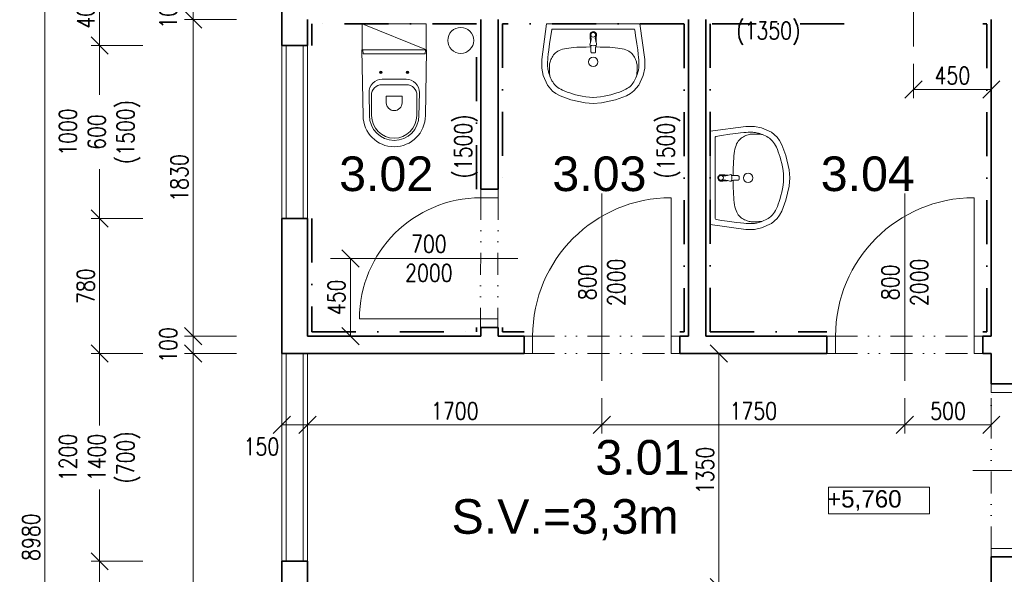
# Model space of a CAD drawing. Header units: millimetres. Extents: x -485339 to 286898, y -1189934 to 1602269.
# Tile 145 of 230: x -76119 to -70430, y -689174 to -685970. Entities that reach past the tile are written whole.
import ezdxf

# ---------------------------------------------------------------- set-up
doc = ezdxf.new("R2010")
doc.units = ezdxf.units.MM
doc.header["$LTSCALE"] = 10
doc.linetypes.add('DASHDOT', pattern=[25.4, 12.7, -6.35, 0, -6.35])
doc.linetypes.add('DĚLICÍ2', pattern=[15.875, 6.35, -3.175, 0, -3.175, 0, -3.175])
doc.layers.get('Defpoints').update_dxf_attribs({"lineweight": 0})
for name, color, linetype, lineweight, true_color in [('BOUR_DVEŘE', 7, 'Continuous', 18, 0x4ccd32), ('BOUR_ker.obklad', 7, 'DASHDOT', 35, 0x4ccd32), ('BOUR_zařizováky', 7, 'Continuous', 18, 0x4ccd32), ('BOURÁNÍ_POPIS', 7, 'Continuous', 18, 0x4ccd32)]:
    doc.layers.add(name, color=color, linetype=linetype, lineweight=lineweight, true_color=true_color)
for name, color, linetype, lineweight in [('St__otvory_dveře', 40, 'Continuous', 18), ('St_kóty', 132, 'Continuous', 18), ('St_otvory_okna', 40, 'Continuous', 18), ('St_plocha_místnosti', 250, 'Continuous', 18), ('St_popis_otvory', 40, 'Continuous', 18), ('St_zařizovací předměty', 252, 'Continuous', 18), ('St_čáry_obrys', 5, 'Continuous', 35), ('St_čáry_plné', 250, 'Continuous', 18), ('ZTI_ST_kanalda', 234, 'Continuous', 18)]:
    doc.layers.add(name, color=color, linetype=linetype, lineweight=lineweight)
doc.styles.add('1_50', font='arial.ttf', dxfattribs={"height": 100})
doc.styles.add('Andy', font='arial.ttf')
doc.styles.get("Standard").update_dxf_attribs({"font": 'simplex.shx', "width": 0.8})
doc.dimstyles.new('stavebníM50 vnitřní', dxfattribs={"dimtxt": 100, "dimasz": 100, "dimexe": 50, "dimexo": 100, "dimgap": 30, "dimtad": 1, "dimdec": 0, "dimtxsty": 'Standard', "dimblk": 'OBLIQUE', "dimcen": 2.5, "dimclrd": 256, "dimclre": 256, "dimclrt": 256, "dimadec": 0, "dimazin": 0, "dimtfac": 1, "dimtdec": 0, "dimtmove": 2, "dimatfit": 2, "dimldrblk": 'OBLIQUE', "dimfxl": 250, "dimfxlon": 1, "dimlwd": -1, "dimlwe": -1, "dimarcsym": 0})

# ---------------------------------------------------------------- blocks, each defined once
blk = doc.blocks.new('G$CC1796412')
at = {"layer": 'St__otvory_dveře', "color": 0, "ltscale": 2}
blk.add_lwpolyline([(850, 0.8), (850, 800.8)], dxfattribs=at)
at = {"layer": 'St__otvory_dveře', "ltscale": 2}
for points in [[(50, 0), (0, 0), (0, -100), (50, -100)], [(900, 0.8), (850, 0.8), (850, -99.2), (900, -99.2)]]:
    blk.add_lwpolyline(points, close=True, dxfattribs=at)
at = {"layer": 'St__otvory_dveře', "linetype": 'DĚLICÍ2', "ltscale": 2}
for points in [[(50, 0), (850, 0.8)], [(50, -100), (850, -99.2)]]:
    blk.add_lwpolyline(points, dxfattribs=at)
at = {"layer": 'St__otvory_dveře', "color": 0, "ltscale": 2}
blk.add_arc((850, 0.8), 800, 90, 180, dxfattribs=at)
blk = doc.blocks.new('G$CB4A84410')
at = {"layer": 'St__otvory_dveře', "ltscale": 2}
for points in [[(100, -50), (100, 0), (0, 0), (0, -50)], [(100.8, -800), (100.8, -750), (0.8, -750), (0.8, -800)]]:
    blk.add_lwpolyline(points, close=True, dxfattribs=at)
at = {"layer": 'St__otvory_dveře', "linetype": 'DĚLICÍ2', "ltscale": 2}
for points in [[(0, -50), (0.8, -750)], [(100, -50), (100.8, -750)]]:
    blk.add_lwpolyline(points, dxfattribs=at)
at = {"layer": 'St__otvory_dveře', "color": 0, "ltscale": 2}
blk.add_lwpolyline([(100.8, -750), (800.8, -750)], dxfattribs=at)
blk.add_arc((100.8, -750), 700, 0, 90, dxfattribs=at)
blk = doc.blocks.new('19252405')
at = {"color": 0}
for p, q in [((-297.4, 289), (-354.4, 263.7)), ((-256, 297.9), (-297.4, 289)), ((-205.9, 297.8), (-256, 297.9)), ((-0.1, 270), (-205.9, 297.8)), ((-387.8, 235.1), (-402, 215.6)), ((-354.4, 263.7), (-387.8, 235.1)), ((-342.8, 229.3), (-349.3, 224.2)), ((-335.7, 234), (-342.8, 229.3)), ((-328.1, 238.5), (-335.7, 234)), ((-319.9, 242.7), (-328.1, 238.5)), ((-311.4, 246.6), (-319.9, 242.7)), ((-303, 250), (-311.4, 246.6)), ((-294.7, 253.1), (-303, 250)), ((-296.5, 251), (-303, 250)), ((-289.1, 251.8), (-296.5, 251)), ((-287, 255.6), (-294.7, 253.1)), ((-281, 252.4), (-289.1, 251.8)), ((-279.9, 257.7), (-287, 255.6)), ((-272.6, 252.9), (-281, 252.4)), ((-273.6, 259.4), (-279.9, 257.7)), ((-267.9, 260.7), (-273.6, 259.4)), ((-264.3, 253.2), (-272.6, 252.9)), ((-262.5, 261.7), (-267.9, 260.7)), ((-256.6, 253.4), (-264.3, 253.2)), ((-257.4, 262.5), (-262.5, 261.7)), ((-252.3, 263.1), (-257.4, 262.5)), ((-249.5, 253.4), (-256.6, 253.4)), ((-247.3, 263.5), (-252.3, 263.1)), ((-243.2, 253.2), (-249.5, 253.4)), ((-242, 263.9), (-247.3, 263.5)), ((-237.2, 252.7), (-243.2, 253.2)), ((-236, 264), (-242, 263.9)), ((-231.5, 252), (-237.2, 252.7)), ((-228.7, 263.9), (-236, 264)), ((-225.7, 250.8), (-231.5, 252)), ((-219.5, 263.5), (-228.7, 263.9)), ((-219.7, 249.3), (-225.7, 250.8)), ((-213.4, 247.2), (-219.7, 249.3)), ((-208.3, 262.9), (-219.5, 263.5)), ((-206.7, 244.7), (-213.4, 247.2)), ((-194.3, 261.8), (-208.3, 262.9)), ((-199.8, 241.7), (-206.7, 244.7)), ((-192.9, 238.2), (-199.8, 241.7)), ((-175.7, 260), (-194.3, 261.8)), ((-186.2, 234.2), (-192.9, 238.2)), ((-179.7, 229.6), (-186.2, 234.2)), ((-173.6, 224.5), (-179.7, 229.6)), ((-149.9, 256.8), (-175.7, 260)), ((-114.5, 252), (-149.9, 256.8)), ((-67.2, 245), (-114.5, 252)), ((-34.3, 239.9), (-67.2, 245)), ((-30.1, 235), (-29.9, -235)), ((-0.1, 270), (0.1, -270)), ((-415, 191.7), (-438, 129.3)), ((-402, 215.6), (-415, 191.7)), ((-383.4, 176.7), (-388.8, 164.5)), ((-377.9, 187.5), (-383.4, 176.7)), ((-372.4, 197), (-377.9, 187.5)), ((-366.9, 205.2), (-372.4, 197)), ((-361.2, 212.3), (-366.9, 205.2)), ((-355.4, 218.6), (-361.2, 212.3)), ((-349.3, 224.2), (-355.4, 218.6)), ((-168, 218.8), (-173.6, 224.5)), ((-162.7, 212.4), (-168, 218.8)), ((-158, 205.2), (-162.7, 212.4)), ((-153.7, 197.1), (-158, 205.2)), ((-149.9, 188), (-153.7, 197.1)), ((-146.7, 177.9), (-149.9, 188)), ((-143.9, 166.8), (-146.7, 177.9)), ((-438, 129.3), (-456.2, 47.3)), ((-404.5, 119.4), (-409.5, 101.6)), ((-399.3, 135.8), (-404.5, 119.4)), ((-394.1, 150.9), (-399.3, 135.8)), ((-388.8, 164.5), (-394.1, 150.9)), ((-141.5, 154.5), (-143.9, 166.8)), ((-139.5, 141.3), (-141.5, 154.5)), ((-137.9, 127), (-139.5, 141.3)), ((-136.6, 111.6), (-137.9, 127)), ((-418.2, 63.2), (-421.5, 42.6)), ((-414.2, 82.9), (-418.2, 63.2)), ((-409.5, 101.6), (-414.2, 82.9)), ((-135.5, 95.2), (-136.6, 111.6)), ((-134.7, 77.8), (-135.5, 95.2)), ((-134.1, 59.5), (-134.7, 77.8)), ((-133.8, 40.3), (-134.1, 59.5)), ((-456.2, 47.3), (-460, -0.1)), ((-423.8, 21.2), (-425.1, -1.9)), ((-423.8, -21.5), (-425.1, 1.7)), ((-421.5, 42.6), (-423.8, 21.2)), ((-167.6, 4.8), (-167.7, 2.2)), ((-167.7, 2.2), (-167.7, 0)), ((-167.5, 6.7), (-167.6, 4.8)), ((-167.4, 8), (-167.5, 6.7)), ((-167.2, 9), (-167.4, 8)), ((-167, 9.6), (-167.2, 9)), ((-166.7, 10.2), (-167, 9.6)), ((-166.5, 10.7), (-166.7, 10.2)), ((-166.2, 11.1), (-166.5, 10.7)), ((-165.8, 11.4), (-166.2, 11.1)), ((-165.5, 11.7), (-165.8, 11.4)), ((-165.1, 11.9), (-165.5, 11.7)), ((-164.7, 12.1), (-165.1, 11.9)), ((-164.2, 12.3), (-164.7, 12.1)), ((-163.7, 12.5), (-164.2, 12.3)), ((-163.2, 12.6), (-163.7, 12.5)), ((-162.5, 12.7), (-163.2, 12.6)), ((-161.8, 12.9), (-162.5, 12.7)), ((-160.9, 13), (-161.8, 12.9)), ((-159.9, 13), (-160.9, 13)), ((-158.7, 13.1), (-159.9, 13)), ((-157.3, 13.2), (-158.7, 13.1)), ((-155.5, 13.3), (-157.3, 13.2)), ((-153.4, 13.3), (-155.5, 13.3)), ((-150.9, 13.4), (-153.4, 13.3)), ((-148.1, 13.5), (-150.9, 13.4)), ((-145, 13.6), (-148.1, 13.5)), ((-141.7, 13.6), (-145, 13.6)), ((-138.2, 13.8), (-141.7, 13.6)), ((-134.6, 13.9), (-138.2, 13.8)), ((-131.1, 14), (-134.6, 13.9)), ((-133.5, 20.5), (-133.8, 40.3)), ((-133.5, 13.9), (-133.5, 20.5)), ((-127.5, 14.2), (-131.1, 14)), ((-124.2, 14.4), (-127.5, 14.2)), ((-125.2, 8.9), (-125.9, 0)), ((-124.7, 12.6), (-125.2, 8.9)), ((-123.5, 16.6), (-124.7, 12.6)), ((-122.5, 18), (-123.5, 16.6)), ((-120.2, 19), (-122.5, 18)), ((-113.5, 18.2), (-120.2, 19)), ((-100.4, 14.6), (-113.5, 18.2)), ((-101.7, 15.8), (-104.1, 15.6)), ((-99.2, 15.9), (-101.7, 15.8)), ((-90.4, 12.4), (-100.4, 14.6)), ((-96.8, 16.1), (-99.2, 15.9)), ((-94.8, 16.2), (-96.8, 16.1)), ((-92.9, 16.4), (-94.8, 16.2)), ((-91.1, 16.5), (-92.9, 16.4)), ((-89.5, 16.6), (-91.1, 16.5)), ((-85, 11.7), (-90.4, 12.4)), ((-88, 16.7), (-89.5, 16.6)), ((-86.5, 16.8), (-88, 16.7)), ((-85, 16.9), (-86.5, 16.8)), ((-83.5, 17), (-85, 16.9)), ((-80.9, 12), (-85, 11.7)), ((-82, 17.1), (-83.5, 17)), ((-80.6, 17.2), (-82, 17.1)), ((-76.4, 13), (-80.9, 12)), ((-79.2, 17.3), (-80.6, 17.2)), ((-78, 17.4), (-79.2, 17.3)), ((-76.8, 17.5), (-78, 17.4)), ((-75.7, 17.5), (-76.8, 17.5)), ((-70.6, 14.3), (-76.4, 13)), ((-74.6, 17.6), (-75.7, 17.5)), ((-73.6, 17.7), (-74.6, 17.6)), ((-72.5, 17.8), (-73.6, 17.7)), ((-71.4, 17.8), (-72.5, 17.8)), ((-70.3, 17.9), (-71.4, 17.8)), ((-63.6, 15), (-70.6, 14.3)), ((-69, 17.9), (-70.3, 17.9)), ((-67.6, 18), (-69, 17.9)), ((-65.9, 18.1), (-67.6, 18)), ((-64, 18.1), (-65.9, 18.1)), ((-61.7, 18.2), (-64, 18.1)), ((-55.3, 16.9), (-55.3, 16.9)), ((-49.8, 12.9), (-49.8, 12.9)), ((-46.2, 7), (-46.2, 7)), ((-456.2, -47.5), (-460, -0.1)), ((-438, -129.6), (-456.2, -47.5)), ((-421.5, -42.8), (-423.8, -21.5)), ((-418.2, -63.4), (-421.5, -42.8)), ((-167.7, -2.3), (-167.7, 0)), ((-167.6, -4.9), (-167.7, -2.3)), ((-167.5, -6.8), (-167.6, -4.9)), ((-167.4, -8.1), (-167.5, -6.8)), ((-167.2, -9), (-167.4, -8.1)), ((-167, -9.7), (-167.2, -9)), ((-166.7, -10.3), (-167, -9.7)), ((-166.4, -10.8), (-166.7, -10.3)), ((-166.1, -11.2), (-166.4, -10.8)), ((-165.8, -11.5), (-166.1, -11.2)), ((-165.5, -11.8), (-165.8, -11.5)), ((-165.1, -12), (-165.5, -11.8)), ((-164.7, -12.2), (-165.1, -12)), ((-164.2, -12.4), (-164.7, -12.2)), ((-163.7, -12.6), (-164.2, -12.4)), ((-163.2, -12.7), (-163.7, -12.6)), ((-162.5, -12.8), (-163.2, -12.7)), ((-161.8, -12.9), (-162.5, -12.8)), ((-160.9, -13), (-161.8, -12.9)), ((-159.9, -13.1), (-160.9, -13)), ((-158.7, -13.2), (-159.9, -13.1)), ((-157.3, -13.3), (-158.7, -13.2)), ((-155.5, -13.3), (-157.3, -13.3)), ((-153.4, -13.4), (-155.5, -13.3)), ((-150.9, -13.5), (-153.4, -13.4)), ((-148.1, -13.5), (-150.9, -13.5)), ((-145, -13.6), (-148.1, -13.5)), ((-141.6, -13.7), (-145, -13.6)), ((-138.2, -13.8), (-141.6, -13.7)), ((-134.6, -13.9), (-138.2, -13.8)), ((-131, -14.1), (-134.6, -13.9)), ((-133.7, -40.4), (-134.1, -59.5)), ((-133.5, -20.5), (-133.7, -40.4)), ((-133.5, -14), (-133.5, -20.5)), ((-127.5, -14.3), (-131, -14.1)), ((-124.2, -14.4), (-127.5, -14.3)), ((-125.2, -8.9), (-125.9, 0)), ((-124.7, -12.6), (-125.2, -8.9)), ((-123.4, -16.6), (-124.7, -12.6)), ((-122.5, -18.1), (-123.4, -16.6)), ((-120.2, -19.1), (-122.5, -18.1)), ((-113.5, -18.2), (-120.2, -19.1)), ((-100.4, -14.7), (-113.5, -18.2)), ((-101.7, -15.8), (-104.1, -15.6)), ((-99.2, -16), (-101.7, -15.8)), ((-90.4, -12.4), (-100.4, -14.7)), ((-96.8, -16.1), (-99.2, -16)), ((-94.7, -16.3), (-96.8, -16.1)), ((-92.9, -16.4), (-94.7, -16.3)), ((-91.1, -16.5), (-92.9, -16.4)), ((-89.5, -16.6), (-91.1, -16.5)), ((-85, -11.7), (-90.4, -12.4)), ((-88, -16.7), (-89.5, -16.6)), ((-86.5, -16.8), (-88, -16.7)), ((-85, -16.9), (-86.5, -16.8)), ((-80.8, -12.1), (-85, -11.7)), ((-83.5, -17), (-85, -16.9)), ((-82, -17.1), (-83.5, -17)), ((-80.6, -17.2), (-82, -17.1)), ((-76.4, -13), (-80.8, -12.1)), ((-79.2, -17.3), (-80.6, -17.2)), ((-78, -17.4), (-79.2, -17.3)), ((-76.8, -17.5), (-78, -17.4)), ((-75.7, -17.6), (-76.8, -17.5)), ((-70.6, -14.3), (-76.4, -13)), ((-74.6, -17.7), (-75.7, -17.6)), ((-73.5, -17.7), (-74.6, -17.7)), ((-72.5, -17.8), (-73.5, -17.7)), ((-71.4, -17.9), (-72.5, -17.8)), ((-70.3, -17.9), (-71.4, -17.9)), ((-63.6, -15), (-70.6, -14.3)), ((-69, -18), (-70.3, -17.9)), ((-67.6, -18), (-69, -18)), ((-65.9, -18.1), (-67.6, -18)), ((-63.9, -18.2), (-65.9, -18.1)), ((-61.6, -18.2), (-63.9, -18.2)), ((-55.3, -16.9), (-55.3, -16.9)), ((-49.8, -12.9), (-49.8, -12.9)), ((-46.2, -7.1), (-46.2, -7.1)), ((-44.9, 0), (-44.9, 0)), ((-414.1, -83.1), (-418.2, -63.4)), ((-409.5, -101.8), (-414.1, -83.1)), ((-404.4, -119.5), (-409.5, -101.8)), ((-136.5, -111.6), (-137.8, -127)), ((-135.5, -95.2), (-136.5, -111.6)), ((-134.7, -77.8), (-135.5, -95.2)), ((-134.1, -59.5), (-134.7, -77.8)), ((-414.9, -191.9), (-438, -129.6)), ((-399.3, -136), (-404.4, -119.5)), ((-394, -151.1), (-399.3, -136)), ((-388.7, -164.7), (-394, -151.1)), ((-383.3, -176.9), (-388.7, -164.7)), ((-143.8, -166.8), (-146.6, -178)), ((-141.4, -154.6), (-143.8, -166.8)), ((-139.4, -141.4), (-141.4, -154.6)), ((-137.8, -127), (-139.4, -141.4)), ((-401.9, -215.8), (-414.9, -191.9)), ((-387.7, -235.3), (-401.9, -215.8)), ((-377.8, -187.7), (-383.3, -176.9)), ((-372.3, -197.1), (-377.8, -187.7)), ((-366.8, -205.3), (-372.3, -197.1)), ((-361.1, -212.5), (-366.8, -205.3)), ((-355.3, -218.8), (-361.1, -212.5)), ((-349.1, -224.4), (-355.3, -218.8)), ((-342.6, -229.5), (-349.1, -224.4)), ((-173.5, -224.6), (-179.6, -229.7)), ((-167.9, -218.9), (-173.5, -224.6)), ((-162.6, -212.5), (-167.9, -218.9)), ((-157.9, -205.2), (-162.6, -212.5)), ((-153.6, -197.1), (-157.9, -205.2)), ((-149.9, -188.1), (-153.6, -197.1)), ((-146.6, -178), (-149.9, -188.1)), ((-354.3, -263.9), (-387.7, -235.3)), ((-297.3, -289.2), (-354.3, -263.9)), ((-335.6, -234.2), (-342.6, -229.5)), ((-328, -238.7), (-335.6, -234.2)), ((-319.8, -242.9), (-328, -238.7)), ((-311.3, -246.7), (-319.8, -242.9)), ((-302.9, -250.2), (-311.3, -246.7)), ((-296.4, -251.1), (-302.9, -250.2)), ((-294.6, -253.2), (-302.9, -250.2)), ((-289, -251.9), (-296.4, -251.1)), ((-286.8, -255.8), (-294.6, -253.2)), ((-280.8, -252.6), (-289, -251.9)), ((-279.8, -257.9), (-286.8, -255.8)), ((-272.5, -253), (-280.8, -252.6)), ((-273.5, -259.5), (-279.8, -257.9)), ((-267.7, -260.8), (-273.5, -259.5)), ((-264.2, -253.4), (-272.5, -253)), ((-262.4, -261.8), (-267.7, -260.8)), ((-256.4, -253.5), (-264.2, -253.4)), ((-257.3, -262.6), (-262.4, -261.8)), ((-252.2, -263.2), (-257.3, -262.6)), ((-249.4, -253.5), (-256.4, -253.5)), ((-247.1, -263.7), (-252.2, -263.2)), ((-243, -253.3), (-249.4, -253.5)), ((-241.9, -264), (-247.1, -263.7)), ((-237.1, -252.9), (-243, -253.3)), ((-235.9, -264.1), (-241.9, -264)), ((-231.4, -252.1), (-237.1, -252.9)), ((-228.5, -264), (-235.9, -264.1)), ((-225.6, -250.9), (-231.4, -252.1)), ((-219.4, -263.7), (-228.5, -264)), ((-219.6, -249.4), (-225.6, -250.9)), ((-213.2, -247.3), (-219.6, -249.4)), ((-208.1, -263), (-219.4, -263.7)), ((-206.6, -244.8), (-213.2, -247.3)), ((-194.2, -261.9), (-208.1, -263)), ((-199.7, -241.8), (-206.6, -244.8)), ((0.1, -270), (-205.7, -297.9)), ((-192.8, -238.3), (-199.7, -241.8)), ((-175.6, -260), (-194.2, -261.9)), ((-186.1, -234.3), (-192.8, -238.3)), ((-179.6, -229.7), (-186.1, -234.3)), ((-149.8, -256.9), (-175.6, -260)), ((-114.4, -252.1), (-149.8, -256.9)), ((-67, -245.1), (-114.4, -252.1)), ((-34.2, -239.9), (-67, -245.1)), ((-255.9, -298), (-297.3, -289.2)), ((-205.7, -297.9), (-255.9, -298))]:
    blk.add_line(p, q, dxfattribs=at)
for centre, major_axis, start_param, end_param in [((-35.1, 235), (3.54, 3.54), 5.498034, 6.914051), ((-220, -0.1), (19.1, 19.1), 0.785398, 7.068583), ((-62.9, 0), (-9.75, 9.75), -0.785398, 5.497787), ((-62.9, 0), (10.6, 10.6), 3.881371, 7.115283), ((-61.7, 2.9), (-10.9, 10.9), -1.209553, -0.785152), ((-62.3, 1.5), (11.9, 11.9), 6.239989, 6.644428), ((-63.3, 0.6), (-12.9, 12.9), 4.290124, 4.669192), ((-64.8, 0), (-14, 14), 3.927237, 4.290124), ((-61.7, -2.9), (-10.9, 10.9), 2.356441, 2.780842), ((-62.3, -1.5), (11.9, 11.9), 4.351639, 4.756078), ((-63.3, -0.6), (-12.9, 12.9), 3.185282, 3.564351), ((-64.8, 0), (-14, 14), 3.564351, 3.927237), ((-34.9, -235), (-3.54, 3.54), 2.51122, 3.927237)]:
    blk.add_ellipse(centre, major_axis=major_axis, ratio=1, start_param=start_param, end_param=end_param, dxfattribs=at)
blk = doc.blocks.new('A$C013A1A01')
at = {"layer": 'St_zařizovací předměty', "color": 0}
for p, q in [((0, 560), (6.8, 176.7)), ((373.6, 560), (0, 560)), ((6.5, 560.1), (6.9, 537)), ((366.7, 537), (6.9, 537)), ((367.1, 560.1), (366.7, 537)), ((373.6, 560), (366.8, 176.7)), ((101.8, 430), (116.8, 430)), ((109.3, 437.5), (109.3, 422.5)), ((271.8, 430), (256.8, 430)), ((264.3, 437.5), (264.3, 422.5)), ((186.8, 358.5), (115.3, 358.5)), ((186.8, 390), (117.3, 390)), ((186.8, 390), (256.3, 390)), ((186.8, 358.5), (258.3, 358.5)), ((41.4, 312.6), (43.8, 177.4)), ((55.3, 298), (56.4, 177.6)), ((141.4, 291.1), (141.4, 254.2)), ((186.8, 292.1), (142.4, 292.1)), ((186.8, 292.1), (231.2, 292.1)), ((232.2, 291.1), (232.2, 254.2)), ((318.3, 298), (317.2, 177.6)), ((332.3, 312.6), (329.8, 177.4))]:
    blk.add_line(p, q, dxfattribs=at)
blk.add_lwpolyline([(1.8, 560), (371.8, 560), (371.8, 710), (1.8, 710)], close=True, dxfattribs=at)
blk.add_lwpolyline([(1.8, 710), (373.6, 560)], dxfattribs=at)
for centre in [(109.3, 430), (264.3, 430)]:
    blk.add_circle(centre, 7.5, dxfattribs=at)
for centre, radius, start, end in [((117.3, 314), 76, 90, 181.0487), ((115.3, 298.5), 60, 90, 180.5216), ((256.3, 314), 76, 358.9513, 90), ((258.3, 298.5), 60, 359.4784, 90), ((142.4, 291.1), 1, 90, 180), ((231.2, 291.1), 1, 0, 90), ((186.8, 254.2), 45.4, 180, 270), ((186.8, 254.2), 45.4, 270, 0), ((186.8, 180), 180, 180, 270), ((186.8, 180), 143, 180, 270), ((186.8, 180), 130.4, 180, 270), ((186.8, 180), 143, 270, 0), ((186.8, 180), 130.4, 270, 0), ((186.8, 180), 180, 270, 0)]:
    blk.add_arc(centre, radius, start, end, dxfattribs=at)
blk = doc.blocks.new('G$CD8DE4D11')
at = {"layer": 'St__otvory_dveře', "ltscale": 2}
for points in [[(-150, -50), (-150, 0), (0, 0), (0, -50)], [(-150.8, -1000), (-150.8, -950), (-0.8, -950), (-0.8, -1000)]]:
    blk.add_lwpolyline(points, close=True, dxfattribs=at)
at = {"layer": 'St__otvory_dveře', "linetype": 'DĚLICÍ2', "ltscale": 2}
for points in [[(-150, -50), (-150.8, -950)], [(0, -50), (-0.8, -950)]]:
    blk.add_lwpolyline(points, dxfattribs=at)
at = {"layer": 'St__otvory_dveře', "color": 0, "ltscale": 2}
blk.add_lwpolyline([(-150.8, -950), (-1050.8, -950)], dxfattribs=at)
blk.add_arc((-150.8, -950), 900, 90, 180, dxfattribs=at)
blk = doc.blocks.new('_OBLIQUE')
at = {"color": 0, "linetype": 'ByBlock'}
blk.add_line((-0.5, -0.5), (0.5, 0.5), dxfattribs=at)
blk = doc.blocks.new('*D5134')
at = {"layer": 'Defpoints', "color": 0}
for p in [(-74604.9, -685718.8), (-75656.6, -686118.8), (-74604.9, -686118.8)]:
    blk.add_point(p, dxfattribs=at)
at = {"layer": 'St_kóty'}
for p, q in [((-75406.6, -685718.8), (-75706.6, -685718.8)), ((-75656.6, -685718.8), (-75656.6, -686118.8)), ((-75406.6, -686118.8), (-75706.6, -686118.8))]:
    blk.add_line(p, q, dxfattribs=at)
at = {"layer": 'St_kóty', "linetype": 'ByBlock', "xscale": 100, "yscale": 100, "zscale": 100}
for p, rotation in [((-75656.6, -685718.8), 90), ((-75656.6, -686118.8), 270)]:
    blk.add_blockref('_OBLIQUE', p, dxfattribs=dict(at, rotation=rotation))
at = {"layer": 'St_kóty', "insert": (-75736.6, -685918.8), "char_height": 100, "attachment_point": 5, "rotation": 90}
blk.add_mtext('400', dxfattribs=at)
blk = doc.blocks.new('*D5136')
at = {"layer": 'Defpoints', "color": 0}
for p in [(-74604.9, -686118.8), (-75656.6, -687118.8), (-74604.9, -687118.8)]:
    blk.add_point(p, dxfattribs=at)
at = {"layer": 'St_kóty'}
for p, q in [((-75406.6, -686118.8), (-75706.6, -686118.8)), ((-75656.6, -686118.8), (-75656.6, -686404)), ((-75656.6, -687118.8), (-75656.6, -686833.6)), ((-75406.6, -687118.8), (-75706.6, -687118.8))]:
    blk.add_line(p, q, dxfattribs=at)
at = {"layer": 'St_kóty', "linetype": 'ByBlock', "xscale": 100, "yscale": 100, "zscale": 100}
for p, rotation in [((-75656.6, -686118.8), 90), ((-75656.6, -687118.8), 270)]:
    blk.add_blockref('_OBLIQUE', p, dxfattribs=dict(at, rotation=rotation))
at = {"layer": 'St_kóty', "insert": (-75656.6, -686618.8), "char_height": 100, "attachment_point": 5, "rotation": 90}
blk.add_mtext('1000\\P600\\P(1500)', dxfattribs=at)
blk = doc.blocks.new('*D5137')
at = {"layer": 'Defpoints', "color": 0}
for p in [(-74604.9, -687118.8), (-75656.6, -687898.8), (-74579.9, -687898.8)]:
    blk.add_point(p, dxfattribs=at)
at = {"layer": 'St_kóty'}
for p, q in [((-75406.6, -687118.8), (-75706.6, -687118.8)), ((-75656.6, -687118.8), (-75656.6, -687898.8)), ((-75406.6, -687898.8), (-75706.6, -687898.8))]:
    blk.add_line(p, q, dxfattribs=at)
at = {"layer": 'St_kóty', "linetype": 'ByBlock', "xscale": 100, "yscale": 100, "zscale": 100}
for p, rotation in [((-75656.6, -687118.8), 90), ((-75656.6, -687898.8), 270)]:
    blk.add_blockref('_OBLIQUE', p, dxfattribs=dict(at, rotation=rotation))
at = {"layer": 'St_kóty', "insert": (-75736.6, -687508.8), "char_height": 100, "attachment_point": 5, "rotation": 90}
blk.add_mtext('780', dxfattribs=at)
blk = doc.blocks.new('*D5138')
at = {"layer": 'Defpoints', "color": 0}
for p in [(-74579.9, -687898.8), (-75656.6, -689098.8), (-74604.9, -689098.8)]:
    blk.add_point(p, dxfattribs=at)
at = {"layer": 'St_kóty'}
for p, q in [((-75406.6, -687898.8), (-75706.6, -687898.8)), ((-75656.6, -687898.8), (-75656.6, -688314.5)), ((-75656.6, -689098.8), (-75656.6, -688683.1)), ((-75406.6, -689098.8), (-75706.6, -689098.8))]:
    blk.add_line(p, q, dxfattribs=at)
at = {"layer": 'St_kóty', "linetype": 'ByBlock', "xscale": 100, "yscale": 100, "zscale": 100}
for p, rotation in [((-75656.6, -687898.8), 90), ((-75656.6, -689098.8), 270)]:
    blk.add_blockref('_OBLIQUE', p, dxfattribs=dict(at, rotation=rotation))
at = {"layer": 'St_kóty', "insert": (-75656.6, -688498.8), "char_height": 100, "attachment_point": 5, "rotation": 90}
blk.add_mtext('1200\\P1400\\P(700)', dxfattribs=at)
blk = doc.blocks.new('*D5139')
at = {"layer": 'Defpoints', "color": 0}
for p in [(-74604.9, -689098.8), (-75656.6, -692449.2), (-74604.9, -692449.2)]:
    blk.add_point(p, dxfattribs=at)
at = {"layer": 'St_kóty'}
for p, q in [((-75406.6, -689098.8), (-75706.6, -689098.8)), ((-75656.6, -689098.8), (-75656.6, -692449.2)), ((-75406.6, -692449.2), (-75706.6, -692449.2))]:
    blk.add_line(p, q, dxfattribs=at)
at = {"layer": 'St_kóty', "linetype": 'ByBlock', "xscale": 100, "yscale": 100, "zscale": 100}
for p, rotation in [((-75656.6, -689098.8), 90), ((-75656.6, -692449.2), 270)]:
    blk.add_blockref('_OBLIQUE', p, dxfattribs=dict(at, rotation=rotation))
at = {"layer": 'St_kóty', "insert": (-75736.6, -690774), "char_height": 100, "attachment_point": 5, "rotation": 90}
blk.add_mtext('3350', dxfattribs=at)
blk = doc.blocks.new('*D5149')
at = {"layer": 'Defpoints', "color": 0}
for p in [(-70504.9, -685968.8), (-70954.9, -686125.3), (-70504.9, -686372.1)]:
    blk.add_point(p, dxfattribs=at)
at = {"layer": 'St_kóty'}
for p, q in [((-70504.9, -686122.1), (-70504.9, -686422.1)), ((-70954.9, -686225.3), (-70954.9, -686422.1)), ((-70954.9, -686372.1), (-70504.9, -686372.1))]:
    blk.add_line(p, q, dxfattribs=at)
at = {"layer": 'St_kóty', "linetype": 'ByBlock', "xscale": 100, "yscale": 100, "zscale": 100, "rotation": 180}
blk.add_blockref('_OBLIQUE', (-70954.9, -686372.1), dxfattribs=at)
at = {"layer": 'St_kóty', "linetype": 'ByBlock', "xscale": 100, "yscale": 100, "zscale": 100}
blk.add_blockref('_OBLIQUE', (-70504.9, -686372.1), dxfattribs=at)
at = {"layer": 'St_kóty', "insert": (-70729.9, -686292.1), "char_height": 100, "attachment_point": 5}
blk.add_mtext('450', dxfattribs=at)
blk = doc.blocks.new('*D5150')
at = {"layer": 'Defpoints', "color": 0}
for p in [(-74322.8, -687348.8), (-74322.8, -687798.8), (-74208.2, -687798.8)]:
    blk.add_point(p, dxfattribs=at)
at = {"layer": 'St_kóty'}
for p, q in [((-74222.8, -687348.8), (-74158.2, -687348.8)), ((-74208.2, -687348.8), (-74208.2, -687798.8)), ((-74222.8, -687798.8), (-74158.2, -687798.8))]:
    blk.add_line(p, q, dxfattribs=at)
at = {"layer": 'St_kóty', "linetype": 'ByBlock', "xscale": 100, "yscale": 100, "zscale": 100}
for p, rotation in [((-74208.2, -687348.8), 90), ((-74208.2, -687798.8), 270)]:
    blk.add_blockref('_OBLIQUE', p, dxfattribs=dict(at, rotation=rotation))
at = {"layer": 'St_kóty', "insert": (-74288.2, -687573.8), "char_height": 100, "attachment_point": 5, "rotation": 90}
blk.add_mtext('450', dxfattribs=at)
blk = doc.blocks.new('*D5151')
at = {"layer": 'Defpoints', "color": 0}
for p in [(-74604.9, -687898.8), (-74454.9, -687898.8), (-74454.9, -688310.3)]:
    blk.add_point(p, dxfattribs=at)
at = {"layer": 'St_kóty'}
for p, q in [((-74604.9, -688060.3), (-74604.9, -688360.3)), ((-74454.9, -688060.3), (-74454.9, -688360.3)), ((-74604.9, -688310.3), (-74454.9, -688310.3))]:
    blk.add_line(p, q, dxfattribs=at)
at = {"layer": 'St_kóty', "linetype": 'ByBlock', "xscale": 100, "yscale": 100, "zscale": 100, "rotation": 180}
blk.add_blockref('_OBLIQUE', (-74604.9, -688310.3), dxfattribs=at)
at = {"layer": 'St_kóty', "linetype": 'ByBlock', "xscale": 100, "yscale": 100, "zscale": 100}
blk.add_blockref('_OBLIQUE', (-74454.9, -688310.3), dxfattribs=at)
at = {"layer": 'St_kóty', "insert": (-74721.7, -688435.7), "char_height": 100, "attachment_point": 5}
blk.add_mtext('150', dxfattribs=at)
blk = doc.blocks.new('*D5152')
at = {"layer": 'Defpoints', "color": 0}
for p in [(-74454.9, -687898.8), (-72754.9, -688055.3), (-72754.9, -688310.3)]:
    blk.add_point(p, dxfattribs=at)
at = {"layer": 'St_kóty'}
for p, q in [((-74454.9, -688060.3), (-74454.9, -688360.3)), ((-72754.9, -688155.3), (-72754.9, -688360.3)), ((-74454.9, -688310.3), (-72754.9, -688310.3))]:
    blk.add_line(p, q, dxfattribs=at)
at = {"layer": 'St_kóty', "linetype": 'ByBlock', "xscale": 100, "yscale": 100, "zscale": 100, "rotation": 180}
blk.add_blockref('_OBLIQUE', (-74454.9, -688310.3), dxfattribs=at)
at = {"layer": 'St_kóty', "linetype": 'ByBlock', "xscale": 100, "yscale": 100, "zscale": 100}
blk.add_blockref('_OBLIQUE', (-72754.9, -688310.3), dxfattribs=at)
at = {"layer": 'St_kóty', "insert": (-73604.9, -688230.3), "char_height": 100, "attachment_point": 5}
blk.add_mtext('1700', dxfattribs=at)
blk = doc.blocks.new('*D5153')
at = {"layer": 'Defpoints', "color": 0}
for p in [(-72754.9, -688055.3), (-71004.9, -688055.3), (-71004.9, -688310.3)]:
    blk.add_point(p, dxfattribs=at)
at = {"layer": 'St_kóty'}
for p, q in [((-72754.9, -688155.3), (-72754.9, -688360.3)), ((-71004.9, -688155.3), (-71004.9, -688360.3)), ((-72754.9, -688310.3), (-71004.9, -688310.3))]:
    blk.add_line(p, q, dxfattribs=at)
at = {"layer": 'St_kóty', "linetype": 'ByBlock', "xscale": 100, "yscale": 100, "zscale": 100, "rotation": 180}
blk.add_blockref('_OBLIQUE', (-72754.9, -688310.3), dxfattribs=at)
at = {"layer": 'St_kóty', "linetype": 'ByBlock', "xscale": 100, "yscale": 100, "zscale": 100}
blk.add_blockref('_OBLIQUE', (-71004.9, -688310.3), dxfattribs=at)
at = {"layer": 'St_kóty', "insert": (-71879.9, -688230.3), "char_height": 100, "attachment_point": 5}
blk.add_mtext('1750', dxfattribs=at)
blk = doc.blocks.new('*D5154')
at = {"layer": 'Defpoints', "color": 0}
for p in [(-71004.9, -688055.3), (-70504.9, -688055.3), (-70504.9, -688310.3)]:
    blk.add_point(p, dxfattribs=at)
at = {"layer": 'St_kóty'}
for p, q in [((-71004.9, -688155.3), (-71004.9, -688360.3)), ((-70504.9, -688155.3), (-70504.9, -688360.3)), ((-71004.9, -688310.3), (-70504.9, -688310.3))]:
    blk.add_line(p, q, dxfattribs=at)
at = {"layer": 'St_kóty', "xscale": 100, "yscale": 100, "zscale": 100, "rotation": 180}
blk.add_blockref('_OBLIQUE', (-71004.9, -688310.3), dxfattribs=at)
at = {"layer": 'St_kóty', "xscale": 100, "yscale": 100, "zscale": 100}
blk.add_blockref('_OBLIQUE', (-70504.9, -688310.3), dxfattribs=at)
at = {"layer": 'St_kóty', "insert": (-70754.9, -688230.3), "char_height": 100, "attachment_point": 5}
blk.add_mtext('500', dxfattribs=at)
blk = doc.blocks.new('*D5157')
at = {"layer": 'Defpoints', "color": 0}
for p in [(-74454.9, -685868.8), (-75115.5, -685968.8), (-74454.9, -685968.8)]:
    blk.add_point(p, dxfattribs=at)
at = {"layer": 'St_kóty'}
for p, q in [((-74865.5, -685868.8), (-75165.5, -685868.8)), ((-75115.5, -685868.8), (-75115.5, -685968.8)), ((-74865.5, -685968.8), (-75165.5, -685968.8))]:
    blk.add_line(p, q, dxfattribs=at)
at = {"layer": 'St_kóty', "linetype": 'ByBlock', "xscale": 100, "yscale": 100, "zscale": 100}
for p, rotation in [((-75115.5, -685868.8), 90), ((-75115.5, -685968.8), 270)]:
    blk.add_blockref('_OBLIQUE', p, dxfattribs=dict(at, rotation=rotation))
at = {"layer": 'St_kóty', "insert": (-75260.5, -685918.8), "char_height": 100, "attachment_point": 5, "rotation": 90}
blk.add_mtext('100', dxfattribs=at)
blk = doc.blocks.new('*D5158')
at = {"layer": 'Defpoints', "color": 0}
for p in [(-74454.9, -685968.8), (-75115.5, -687798.8), (-74454.9, -687798.8)]:
    blk.add_point(p, dxfattribs=at)
at = {"layer": 'St_kóty'}
for p, q in [((-74865.5, -685968.8), (-75165.5, -685968.8)), ((-75115.5, -685968.8), (-75115.5, -687798.8)), ((-74865.5, -687798.8), (-75165.5, -687798.8))]:
    blk.add_line(p, q, dxfattribs=at)
at = {"layer": 'St_kóty', "linetype": 'ByBlock', "xscale": 100, "yscale": 100, "zscale": 100}
for p, rotation in [((-75115.5, -685968.8), 90), ((-75115.5, -687798.8), 270)]:
    blk.add_blockref('_OBLIQUE', p, dxfattribs=dict(at, rotation=rotation))
at = {"layer": 'St_kóty', "insert": (-75195.5, -686883.8), "char_height": 100, "attachment_point": 5, "rotation": 90}
blk.add_mtext('1830', dxfattribs=at)
blk = doc.blocks.new('*D5159')
at = {"layer": 'Defpoints', "color": 0}
for p in [(-74454.9, -687798.8), (-75115.5, -687898.8), (-74604.9, -687898.8)]:
    blk.add_point(p, dxfattribs=at)
at = {"layer": 'St_kóty'}
for p, q in [((-74865.5, -687798.8), (-75165.5, -687798.8)), ((-75115.5, -687798.8), (-75115.5, -687898.8)), ((-74865.5, -687898.8), (-75165.5, -687898.8))]:
    blk.add_line(p, q, dxfattribs=at)
at = {"layer": 'St_kóty', "linetype": 'ByBlock', "xscale": 100, "yscale": 100, "zscale": 100}
for p, rotation in [((-75115.5, -687798.8), 90), ((-75115.5, -687898.8), 270)]:
    blk.add_blockref('_OBLIQUE', p, dxfattribs=dict(at, rotation=rotation))
at = {"layer": 'St_kóty', "insert": (-75260.5, -687848.8), "char_height": 100, "attachment_point": 5, "rotation": 90}
blk.add_mtext('100', dxfattribs=at)
blk = doc.blocks.new('*D5160')
at = {"layer": 'Defpoints', "color": 0}
for p in [(-74604.9, -687898.8), (-75115.5, -693298.8), (-74454.9, -693298.8)]:
    blk.add_point(p, dxfattribs=at)
at = {"layer": 'St_kóty'}
for p, q in [((-74865.5, -687898.8), (-75165.5, -687898.8)), ((-75115.5, -687898.8), (-75115.5, -693298.8)), ((-74865.5, -693298.8), (-75165.5, -693298.8))]:
    blk.add_line(p, q, dxfattribs=at)
at = {"layer": 'St_kóty', "linetype": 'ByBlock', "xscale": 100, "yscale": 100, "zscale": 100}
for p, rotation in [((-75115.5, -687898.8), 90), ((-75115.5, -693298.8), 270)]:
    blk.add_blockref('_OBLIQUE', p, dxfattribs=dict(at, rotation=rotation))
at = {"layer": 'St_kóty', "insert": (-75195.5, -690598.8), "char_height": 100, "attachment_point": 5, "rotation": 90}
blk.add_mtext('5400', dxfattribs=at)
blk = doc.blocks.new('*D5162')
at = {"layer": 'Defpoints', "color": 0}
for p in [(-74604.9, -684468.8), (-75973, -693448.8), (-74604.9, -693448.8)]:
    blk.add_point(p, dxfattribs=at)
at = {"layer": 'St_kóty'}
for p, q in [((-75723, -684468.8), (-76023, -684468.8)), ((-75973, -684468.8), (-75973, -693448.8)), ((-75723, -693448.8), (-76023, -693448.8))]:
    blk.add_line(p, q, dxfattribs=at)
at = {"layer": 'St_kóty', "linetype": 'ByBlock', "xscale": 100, "yscale": 100, "zscale": 100}
for p, rotation in [((-75973, -684468.8), 90), ((-75973, -693448.8), 270)]:
    blk.add_blockref('_OBLIQUE', p, dxfattribs=dict(at, rotation=rotation))
at = {"layer": 'St_kóty', "insert": (-76053, -688958.8), "char_height": 100, "attachment_point": 5, "rotation": 90}
blk.add_mtext('8980', dxfattribs=at)
blk = doc.blocks.new('*D5168')
at = {"layer": 'Defpoints', "color": 0}
for p in [(-72078.4, -687898.8), (-71879.9, -687898.8), (-71854.9, -689248.8)]:
    blk.add_point(p, dxfattribs=at)
at = {"layer": 'St_kóty'}
for p, q in [((-71979.9, -687898.8), (-72128.4, -687898.8)), ((-72078.4, -689248.8), (-72078.4, -687898.8)), ((-71954.9, -689248.8), (-72128.4, -689248.8))]:
    blk.add_line(p, q, dxfattribs=at)
at = {"layer": 'St_kóty', "linetype": 'ByBlock', "xscale": 100, "yscale": 100, "zscale": 100}
for p, rotation in [((-72078.4, -687898.8), 90), ((-72078.4, -689248.8), 270)]:
    blk.add_blockref('_OBLIQUE', p, dxfattribs=dict(at, rotation=rotation))
at = {"layer": 'St_kóty', "insert": (-72158.4, -688573.8), "char_height": 100, "attachment_point": 5, "rotation": 90}
blk.add_mtext('1350', dxfattribs=at)

msp = doc.modelspace()

# ---------------------------------------------------------------- linework, layer by layer
at = {"layer": 'BOUR_ker.obklad', "ltscale": 2}
for points in [[(-73479.9, -686948.8), (-73479.9, -685993.8), (-74429.9, -685993.8), (-74429.9, -686118.8)], [(-72304.9, -687773.8), (-72279.9, -687773.8), (-72279.9, -685993.8), (-73329.9, -685993.8), (-73329.9, -686948.8)], [(-71354.9, -685993.8), (-72129.9, -685993.8), (-72129.9, -687773.8), (-71454.9, -687773.8)], [(-70554.9, -687773.8), (-70529.9, -687773.8), (-70529.9, -685993.8), (-70554.9, -685993.8)], [(-74429.9, -687118.8), (-74429.9, -687773.8), (-73479.9, -687773.8), (-73479.9, -687748.8)], [(-73329.9, -687748.8), (-73329.9, -687773.8), (-73204.9, -687773.8)]]:
    msp.add_lwpolyline(points, dxfattribs=at)
at = {"layer": 'St_kóty'}
msp.add_lwpolyline([(-71444.7, -688669.5), (-70861.4, -688669.5), (-70861.4, -688824.8), (-71444.7, -688824.8)], close=True, dxfattribs=at)
at = {"layer": 'St_otvory_okna', "ltscale": 2}
for points in [[(-74579.9, -687118.8), (-74579.9, -686118.8)], [(-74479.9, -687118.8), (-74479.9, -686118.8)], [(-74579.9, -689098.8), (-74579.9, -687898.8)], [(-74479.9, -689098.8), (-74479.9, -687898.8)]]:
    msp.add_lwpolyline(points, dxfattribs=at)
at = {"layer": 'St_popis_otvory'}
for points in [[(-70954.9, -686125.3), (-70954.9, -685044)], [(-72754.9, -688055.3), (-72754.9, -686974)], [(-71004.9, -688055.3), (-71004.9, -686974)], [(-74322.8, -687348.8), (-73241.5, -687348.8)], [(-70612.2, -688573.8), (-69530.9, -688573.8)]]:
    msp.add_lwpolyline(points, dxfattribs=at)
at = {"layer": 'St_čáry_obrys', "ltscale": 2}
for points in [[(-74604.9, -685718.8), (-74604.9, -686118.8)], [(-74454.9, -685968.8), (-74454.9, -686118.8)], [(-73454.9, -685968.8), (-73454.9, -686948.8)], [(-73354.9, -685968.8), (-73354.9, -686948.8)], [(-72254.9, -685968.8), (-72254.9, -687798.8)], [(-72154.9, -685968.8), (-72154.9, -687798.8)], [(-70504.9, -685968.8), (-70504.9, -687798.8)], [(-74454.9, -686118.8), (-74604.9, -686118.8)], [(-73454.9, -686948.8), (-73354.9, -686948.8)], [(-74604.9, -687118.8), (-74604.9, -687898.8)], [(-74454.9, -687118.8), (-74604.9, -687118.8)], [(-74454.9, -687118.8), (-74454.9, -687798.8)], [(-73454.9, -687748.8), (-73454.9, -687798.8)], [(-73454.9, -687748.8), (-73354.9, -687748.8)], [(-73354.9, -687748.8), (-73354.9, -687798.8)], [(-73454.9, -687798.8), (-74454.9, -687798.8)], [(-73204.9, -687798.8), (-73354.9, -687798.8)], [(-73204.9, -687798.8), (-73204.9, -687898.8)], [(-72304.9, -687798.8), (-72304.9, -687898.8)], [(-72254.9, -687798.8), (-72304.9, -687798.8)], [(-71454.9, -687798.8), (-72154.9, -687798.8)], [(-71454.9, -687798.8), (-71454.9, -687898.8)], [(-70554.9, -687798.8), (-70554.9, -687898.8)], [(-70504.9, -687798.8), (-70554.9, -687798.8)], [(-73204.9, -687898.8), (-74604.9, -687898.8)], [(-71454.9, -687898.8), (-72304.9, -687898.8)], [(-70504.9, -687898.8), (-70554.9, -687898.8)], [(-70504.9, -687898.8), (-70504.9, -688073.8)], [(-70504.9, -688073.8), (-70354.9, -688073.8)], [(-70504.9, -689073.8), (-70354.9, -689073.8)], [(-70504.9, -689073.8), (-70504.9, -692048.8)], [(-74604.9, -689098.8), (-74604.9, -692449.2)], [(-74454.9, -689098.8), (-74604.9, -689098.8)], [(-74454.9, -692449.2), (-74454.9, -689098.8)]]:
    msp.add_lwpolyline(points, dxfattribs=at)
at = {"layer": 'St_čáry_plné', "ltscale": 2}
for points in [[(-74604.9, -687118.8), (-74604.9, -686118.8)], [(-74454.9, -686118.8), (-74454.9, -687118.8)], [(-74604.9, -689098.8), (-74604.9, -687898.8)], [(-74454.9, -687898.8), (-74454.9, -689098.8)]]:
    msp.add_lwpolyline(points, dxfattribs=at)
at = {"layer": 'ZTI_ST_kanalda', "ltscale": 2}
msp.add_circle((-73570.5, -686089.2), 75, dxfattribs=at)

# ---------------------------------------------------------------- block references
at = {"layer": 'BOUR_DVEŘE', "ltscale": 2, "xscale": -1}
msp.add_blockref('G$CB4A84410', (-73354.9, -686948.8), dxfattribs=at)
at = {"layer": 'BOUR_DVEŘE', "ltscale": 2}
for p in [(-73204.9, -687798.8), (-71454.9, -687798.8)]:
    msp.add_blockref('G$CC1796412', p, dxfattribs=at)
at = {"layer": 'BOUR_DVEŘE', "ltscale": 2, "rotation": 180}
msp.add_blockref('G$CD8DE4D11', (-70505.7, -689073.8), dxfattribs=at)
at = {"layer": 'BOUR_zařizováky', "ltscale": 0.5}
msp.add_blockref('A$C013A1A01', (-74141.7, -686703.8), dxfattribs=at)
for p, rotation in [((-72804.9, -685993.8), 89.99999999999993), ((-72129.9, -686883.8), 179.9999999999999)]:
    msp.add_blockref('19252405', p, dxfattribs=dict(at, rotation=rotation))

# ---------------------------------------------------------------- texts
at = {"layer": 'BOURÁNÍ_POPIS', "width": 0.8}
msp.add_text('(1350)', height=100, dxfattribs=at).set_placement((-71978.3, -686082.1))
for p in [(-73506.1, -686887.3), (-72335.4, -686887.3)]:
    msp.add_text('(1500)', height=100, rotation=90, dxfattribs=at).set_placement(p)
at = {"layer": 'St_kóty', "insert": (-71238.8, -688747.2), "char_height": 100, "attachment_point": 5, "style": '1_50'}
msp.add_mtext_dynamic_manual_height_columns('+5,760', width=890.536, gutter_width=500, heights=[0], dxfattribs=at)
at = {"layer": 'St_plocha_místnosti', "ltscale": 2, "style": 'Andy'}
for s, p in [('3.02', (-74272.8, -686959.8)), ('3.03', (-73041, -686959.8)), ('3.04', (-71490.3, -686959.8)), ('3.01', (-72792.1, -688598)), ('S.V.=3,3m', (-73623.6, -688939.7))]:
    msp.add_text(s, height=200, dxfattribs=at).set_placement(p)
at = {"layer": 'St_popis_otvory', "insert": (-73754.4, -687348.8), "char_height": 100, "width": 1342.526, "attachment_point": 5}
msp.add_mtext('700\\P2000', dxfattribs=at)
at = {"layer": 'St_popis_otvory', "char_height": 100, "width": 1342.526, "attachment_point": 5, "rotation": 90}
for insert in [(-72754.9, -687486.9), (-71004.9, -687486.9)]:
    msp.add_mtext('800\\P2000', dxfattribs=dict(at, insert=insert))

# ---------------------------------------------------------------- dimensions: what is measured, and where the dimension line sits
at = {"layer": 'St_kóty'}
for base, p1, p2, picture, middle in [((-75973, -693448.8), (-74604.9, -684468.8), (-74604.9, -693448.8), '*D5162', (-76053, -688958.8)), ((-75656.6, -686118.8), (-74604.9, -685718.8), (-74604.9, -686118.8), '*D5134', (-75736.6, -685918.8)), ((-75115.5, -685968.8), (-74454.9, -685868.8), (-74454.9, -685968.8), '*D5157', (-75260.5, -685918.8)), ((-75115.5, -687798.8), (-74454.9, -685968.8), (-74454.9, -687798.8), '*D5158', (-75195.5, -686883.8)), ((-75656.6, -687898.8), (-74604.9, -687118.8), (-74579.9, -687898.8), '*D5137', (-75736.6, -687508.8)), ((-74208.2, -687798.8), (-74322.8, -687348.8), (-74322.8, -687798.8), '*D5150', (-74288.2, -687573.8)), ((-75115.5, -687898.8), (-74454.9, -687798.8), (-74604.9, -687898.8), '*D5159', (-75260.5, -687848.8)), ((-75115.5, -693298.8), (-74604.9, -687898.8), (-74454.9, -693298.8), '*D5160', (-75195.5, -690598.8)), ((-72078.4, -687898.8), (-71854.9, -689248.8), (-71879.9, -687898.8), '*D5168', (-72158.4, -688573.8)), ((-75656.6, -692449.2), (-74604.9, -689098.8), (-74604.9, -692449.2), '*D5139', (-75736.6, -690774))]:
    dim = msp.add_linear_dim(base=base, p1=p1, p2=p2, angle=90, dimstyle='stavebníM50 vnitřní', dxfattribs=at)
    dim.commit()
    dim.dimension.update_dxf_attribs({"geometry": picture, "text_midpoint": middle})
for base, p1, p2, picture, middle in [((-70504.9, -686372.1), (-70954.9, -686125.3), (-70504.9, -685968.8), '*D5149', (-70729.9, -686292.1)), ((-72754.9, -688310.3), (-74454.9, -687898.8), (-72754.9, -688055.3), '*D5152', (-73604.9, -688230.3)), ((-71004.9, -688310.3), (-72754.9, -688055.3), (-71004.9, -688055.3), '*D5153', (-71879.9, -688230.3)), ((-70504.9, -688310.3), (-71004.9, -688055.3), (-70504.9, -688055.3), '*D5154', (-70754.9, -688230.3))]:
    dim = msp.add_linear_dim(base=base, p1=p1, p2=p2, dimstyle='stavebníM50 vnitřní', dxfattribs=at)
    dim.commit()
    dim.dimension.update_dxf_attribs({"geometry": picture, "text_midpoint": middle})
for base, p1, p2, text, picture, middle in [((-75656.6, -687118.8), (-74604.9, -686118.8), (-74604.9, -687118.8), '<>\\P600\\P(1500)', '*D5136', (-75656.6, -686618.8)), ((-75656.6, -689098.8), (-74579.9, -687898.8), (-74604.9, -689098.8), '<>\\P1400\\P(700)', '*D5138', (-75656.6, -688498.8))]:
    dim = msp.add_linear_dim(base=base, p1=p1, p2=p2, angle=90, text=text, dimstyle='stavebníM50 vnitřní', override={"dimtxsty": 'Standard'}, dxfattribs=at)
    dim.commit()
    dim.dimension.update_dxf_attribs({"geometry": picture, "text_midpoint": middle, "dimtype": 160})
dim = msp.add_linear_dim(base=(-74454.9, -688310.3), p1=(-74604.9, -687898.8), p2=(-74454.9, -687898.8), dimstyle='stavebníM50 vnitřní', dxfattribs=at)
dim.commit()
dim.dimension.update_dxf_attribs({"geometry": '*D5151', "text_midpoint": (-74721.7, -688435.7), "dimtype": 160})

doc.saveas('drawing.dxf')
